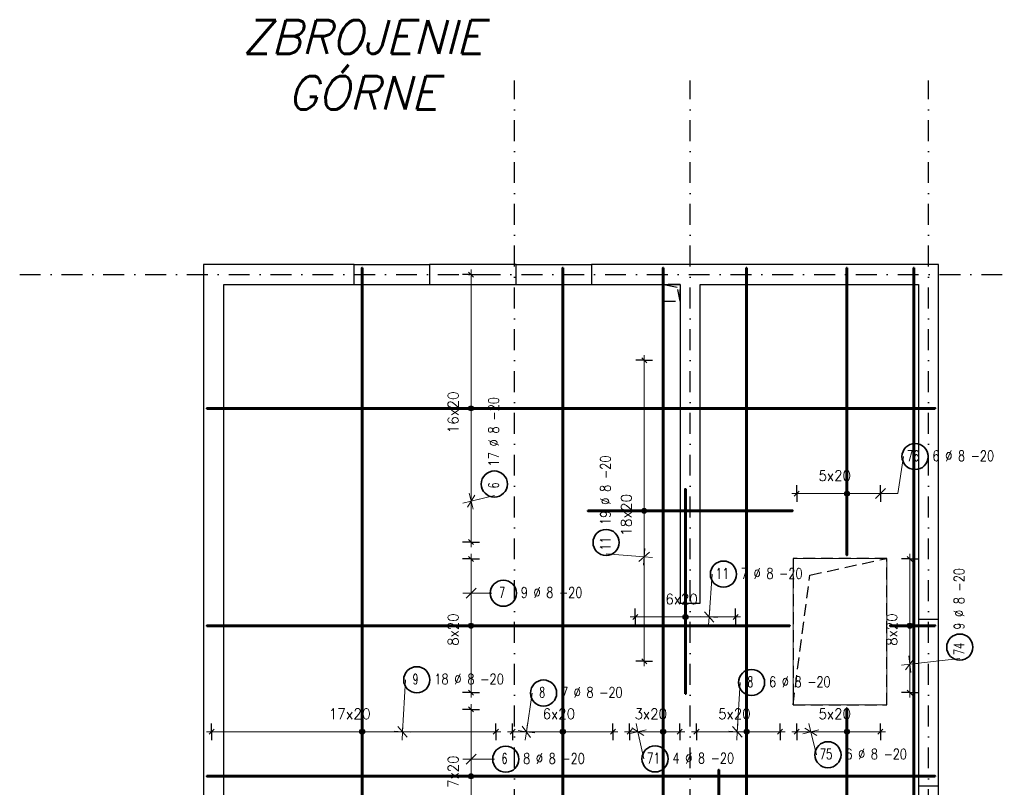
# Model space of a CAD drawing. Header units: millimetres. Extents: x -59549 to 24928, y -40343 to 39139.
# Tile 27 of 27: x 12752 to 24528, y 29958 to 39139. Entities that reach past the tile are written whole.
import ezdxf

# ---------------------------------------------------------------- set-up
doc = ezdxf.new("R2010")
doc.units = ezdxf.units.MM
doc.header["$MEASUREMENT"] = 0
for name, pattern in [('DASHDOT', [25.4, 12.7, -6.35, 0, -6.35]), ('DASHDOTX2', [2, 1, -0.5, 0, -0.5]), ('Dot & Dashed', [335.138881, 176.388884, -88.194442, 0, -70.555556]), ('Hidden', [7.14375, 4.7625, -2.38125])]:
    doc.linetypes.add(name, pattern=pattern)
for name, color, linetype in [('k-nadproża', 4, 'Hidden'), ('k-osie', 1, 'DASHDOT'), ('k-stropy', 4, 'Hidden'), ('k-ściany', 2, 'Continuous')]:
    doc.layers.add(name, color=color, linetype=linetype)
doc.layers.add('Ogólne', color=7, linetype='Continuous', lineweight=25)
doc.styles.add('50', font='romans.shx', dxfattribs={"width": 0.85, "oblique": 15, "height": 10})
doc.styles.add('ROMANS', font='romans__.ttf')

# ---------------------------------------------------------------- blocks, each defined once
blk = doc.blocks.new('KRESKOWANIE_91')
at = {"layer": 'Ogólne', "color": 7, "linetype": 'Continuous', "lineweight": 18, "transparency": 33554687}
for p, q in [((21.369, 31.212), (21.335, 30.623)), ((21.335, 30.623), (21.235, 30.629)), ((21.279, 30.687), (21.392, 30.56)), ((21.335, 30.623), (21.329, 30.523)), ((21.335, 30.623), (21.341, 30.723)), ((21.335, 30.623), (21.435, 30.617))]:
    blk.add_line(p, q, dxfattribs=at)
blk = doc.blocks.new('KRESKOWANIE_92')
at = {"layer": 'Ogólne', "color": 7, "linetype": 'Continuous', "lineweight": 18, "transparency": 33554687}
for p, q in [((17.365, 31.244), (17.331, 30.623)), ((17.331, 30.623), (17.231, 30.629)), ((17.274, 30.686), (17.387, 30.56)), ((17.331, 30.623), (17.325, 30.523)), ((17.331, 30.623), (17.336, 30.723)), ((17.331, 30.623), (17.431, 30.618))]:
    blk.add_line(p, q, dxfattribs=at)
blk = doc.blocks.new('KRESKOWANIE_94')
at = {"layer": 'Ogólne', "color": 7, "linetype": 'Continuous', "lineweight": 18, "transparency": 33554687}
for p, q in [((18.15, 32.279), (18.05, 32.279)), ((18.21, 32.339), (18.09, 32.219)), ((18.15, 32.279), (18.15, 32.379)), ((18.4, 32.279), (18.15, 32.279)), ((18.15, 32.279), (18.25, 32.279)), ((18.15, 32.279), (18.15, 32.179))]:
    blk.add_line(p, q, dxfattribs=at)
blk = doc.blocks.new('KRESKOWANIE_95')
at = {"layer": 'Ogólne', "color": 7, "linetype": 'Continuous', "lineweight": 18, "transparency": 33554687}
for p, q in [((18.194, 33.453), (18.106, 33.308)), ((18.15, 33.381), (18.126, 33.478)), ((18.429, 33.449), (18.15, 33.381)), ((18.15, 33.381), (18.053, 33.357)), ((18.15, 33.381), (18.247, 33.404)), ((18.15, 33.381), (18.174, 33.283))]:
    blk.add_line(p, q, dxfattribs=at)
blk = doc.blocks.new('KRESKOWANIE_96')
at = {"layer": 'Ogólne', "color": 7, "linetype": 'Continuous', "lineweight": 18, "transparency": 33554687}
for p, q in [((18.15, 30.294), (18.15, 30.394)), ((18.15, 30.294), (18.05, 30.294)), ((18.21, 30.354), (18.09, 30.234)), ((18.429, 30.294), (18.15, 30.294)), ((18.15, 30.294), (18.25, 30.294)), ((18.15, 30.294), (18.15, 30.194))]:
    blk.add_line(p, q, dxfattribs=at)
blk = doc.blocks.new('KRESKOWANIE_100')
at = {"layer": 'Ogólne', "color": 7, "linetype": 'Continuous', "lineweight": 18, "transparency": 33554687}
for p, q in [((18.881, 31.085), (18.813, 30.623)), ((18.813, 30.623), (18.714, 30.638)), ((18.762, 30.691), (18.863, 30.555)), ((18.813, 30.623), (18.798, 30.524)), ((18.813, 30.623), (18.827, 30.722)), ((18.813, 30.623), (18.912, 30.609))]:
    blk.add_line(p, q, dxfattribs=at)
blk = doc.blocks.new('KRESKOWANIE_101')
at = {"layer": 'Ogólne', "color": 7, "linetype": 'Continuous', "lineweight": 18, "transparency": 33554687}
for p, q in [((20.146, 30.623), (20.049, 30.603)), ((20.217, 30.577), (20.075, 30.67)), ((20.146, 30.623), (20.126, 30.721)), ((20.146, 30.623), (20.244, 30.644)), ((20.215, 30.298), (20.146, 30.623)), ((20.146, 30.623), (20.167, 30.525))]:
    blk.add_line(p, q, dxfattribs=at)
blk = doc.blocks.new('KRESKOWANIE_102')
at = {"layer": 'Ogólne', "color": 7, "linetype": 'Continuous', "lineweight": 18, "transparency": 33554687}
for p, q in [((22.214, 30.623), (22.117, 30.599)), ((22.287, 30.579), (22.141, 30.667)), ((22.214, 30.623), (22.19, 30.72)), ((22.214, 30.623), (22.311, 30.647)), ((22.282, 30.347), (22.214, 30.623)), ((22.214, 30.623), (22.238, 30.526))]:
    blk.add_line(p, q, dxfattribs=at)
blk = doc.blocks.new('KRESKOWANIE_103')
at = {"layer": 'Ogólne', "color": 7, "linetype": 'Continuous', "lineweight": 18, "transparency": 33554687}
for p, q in [((23.047, 33.472), (23.047, 33.572)), ((23.047, 33.472), (22.947, 33.472)), ((23.107, 33.532), (22.987, 33.412)), ((23.047, 33.472), (23.147, 33.472)), ((23.047, 33.472), (23.047, 33.372))]:
    blk.add_line(p, q, dxfattribs=at)
blk.add_lwpolyline([(23.324, 33.914), (23.256, 33.472), (23.047, 33.472)], dxfattribs=at)
blk = doc.blocks.new('KRESKOWANIE_104')
at = {"layer": 'Ogólne', "color": 7, "linetype": 'Continuous', "lineweight": 18, "transparency": 33554687}
for p, q in [((23.451, 31.497), (23.346, 31.364)), ((23.398, 31.43), (23.387, 31.529)), ((23.996, 31.498), (23.398, 31.43)), ((23.398, 31.43), (23.299, 31.419)), ((23.398, 31.43), (23.498, 31.441)), ((23.398, 31.43), (23.41, 31.331))]:
    blk.add_line(p, q, dxfattribs=at)
blk = doc.blocks.new('KRESKOWANIE_106')
at = {"layer": 'Ogólne', "color": 7, "linetype": 'Continuous', "lineweight": 18, "transparency": 33554687}
for p, q in [((19.766, 32.75), (20.221, 32.716)), ((20.157, 32.66), (20.286, 32.771)), ((20.221, 32.716), (20.229, 32.816)), ((20.221, 32.716), (20.122, 32.723)), ((20.221, 32.716), (20.214, 32.616)), ((20.221, 32.716), (20.321, 32.708))]:
    blk.add_line(p, q, dxfattribs=at)
blk = doc.blocks.new('KRESKOWANIE_107')
at = {"layer": 'Ogólne', "color": 7, "linetype": 'Continuous', "lineweight": 18, "transparency": 33554687}
for p, q in [((21.033, 32.508), (20.999, 31.996)), ((20.943, 32.059), (21.054, 31.932)), ((20.999, 31.996), (21.005, 32.095)), ((20.999, 31.996), (20.899, 32.002)), ((20.999, 31.996), (20.992, 31.896)), ((20.999, 31.996), (21.098, 31.989))]:
    blk.add_line(p, q, dxfattribs=at)

msp = doc.modelspace()

# ---------------------------------------------------------------- hatches: boundary and pattern name
at = {"layer": 'Ogólne', "linetype": 'Continuous', "lineweight": 25, "transparency": 33554687}
for points in [[(18119.87, 34490.82), (18179.86, 34490.82), (18175.66, 34505.82)], [(18119.87, 34490.82), (18175.66, 34505.82), (18124.07, 34505.82)], [(18124.07, 34505.82), (18175.66, 34505.82), (18164.86, 34516.62)], [(18124.07, 34505.82), (18164.86, 34516.62), (18134.87, 34516.62)], [(18134.87, 34516.62), (18164.86, 34516.62), (18149.87, 34520.82)], [(18124.07, 34475.82), (18179.86, 34490.82), (18119.87, 34490.82)], [(18124.07, 34475.82), (18175.66, 34475.82), (18179.86, 34490.82)], [(18134.87, 34465.02), (18175.66, 34475.82), (18124.07, 34475.82)], [(18134.87, 34465.02), (18164.86, 34465.02), (18175.66, 34475.82)], [(18164.86, 34465.02), (18134.87, 34465.02), (18149.87, 34460.82)], [(22620.93, 33456.58), (22620.93, 33486.58), (22616.73, 33471.58)], [(22620.93, 33486.58), (22631.73, 33445.78), (22631.73, 33497.38)], [(22620.93, 33486.58), (22620.93, 33456.58), (22631.73, 33445.78)], [(22631.73, 33497.38), (22646.73, 33441.58), (22646.73, 33501.58)], [(22631.73, 33497.38), (22631.73, 33445.78), (22646.73, 33441.58)], [(22646.73, 33501.58), (22646.73, 33441.58), (22661.73, 33445.78)], [(22646.73, 33501.58), (22661.73, 33445.78), (22661.73, 33497.38)], [(22661.73, 33497.38), (22661.73, 33445.78), (22672.53, 33456.58)], [(22661.73, 33497.38), (22672.53, 33456.58), (22672.53, 33486.58)], [(22672.53, 33486.58), (22672.53, 33456.58), (22676.73, 33471.58)], [(20191.31, 33265.23), (20251.31, 33265.23), (20247.11, 33280.23)], [(20191.31, 33265.23), (20247.11, 33280.23), (20195.51, 33280.23)], [(20195.51, 33250.23), (20251.31, 33265.23), (20191.31, 33265.23)], [(20195.51, 33280.23), (20247.11, 33280.23), (20236.31, 33291.03)], [(20195.51, 33280.23), (20236.31, 33291.03), (20206.31, 33291.03)], [(20195.51, 33250.23), (20247.11, 33250.23), (20251.31, 33265.23)], [(20206.31, 33239.43), (20247.11, 33250.23), (20195.51, 33250.23)], [(20206.31, 33291.03), (20236.31, 33291.03), (20221.31, 33295.23)], [(20206.31, 33239.43), (20236.31, 33239.43), (20247.11, 33250.23)], [(20236.31, 33239.43), (20206.31, 33239.43), (20221.31, 33235.23)], [(18124.07, 31905.82), (18175.66, 31905.82), (18164.86, 31916.62)], [(18124.07, 31905.82), (18164.86, 31916.62), (18134.87, 31916.62)], [(18134.87, 31916.62), (18164.86, 31916.62), (18149.87, 31920.82)], [(20688.5, 31980.54), (20688.5, 32010.54), (20684.3, 31995.54)], [(20688.5, 32010.54), (20699.3, 31969.74), (20699.3, 32021.34)], [(20688.5, 32010.54), (20688.5, 31980.54), (20699.3, 31969.74)], [(20699.3, 32021.34), (20714.3, 31965.54), (20714.3, 32025.54)], [(20699.3, 32021.34), (20699.3, 31969.74), (20714.3, 31965.54)], [(20714.3, 32025.54), (20714.3, 31965.54), (20729.3, 31969.74)], [(20714.3, 32025.54), (20729.3, 31969.74), (20729.3, 32021.34)], [(20729.3, 32021.34), (20729.3, 31969.74), (20740.1, 31980.54)], [(20729.3, 32021.34), (20740.1, 31980.54), (20740.1, 32010.54)], [(20740.1, 32010.54), (20740.1, 31980.54), (20744.3, 31995.54)], [(23372.55, 31905.82), (23424.15, 31905.82), (23413.35, 31916.62)], [(23372.55, 31905.82), (23413.35, 31916.62), (23383.35, 31916.62)], [(23383.35, 31916.62), (23413.35, 31916.62), (23398.35, 31920.82)], [(18119.87, 31890.82), (18179.86, 31890.82), (18175.66, 31905.82)], [(18119.87, 31890.82), (18175.66, 31905.82), (18124.07, 31905.82)], [(18124.07, 31875.82), (18179.86, 31890.82), (18119.87, 31890.82)], [(18124.07, 31875.82), (18175.66, 31875.82), (18179.86, 31890.82)], [(18134.87, 31865.02), (18175.66, 31875.82), (18124.07, 31875.82)], [(18134.87, 31865.02), (18164.86, 31865.02), (18175.66, 31875.82)], [(18164.86, 31865.02), (18134.87, 31865.02), (18149.87, 31860.82)], [(23368.35, 31890.82), (23428.35, 31890.82), (23424.15, 31905.82)], [(23368.35, 31890.82), (23424.15, 31905.82), (23372.55, 31905.82)], [(23372.55, 31875.82), (23428.35, 31890.82), (23368.35, 31890.82)], [(23372.55, 31875.82), (23424.15, 31875.82), (23428.35, 31890.82)], [(23383.35, 31865.02), (23424.15, 31875.82), (23372.55, 31875.82)], [(23383.35, 31865.02), (23413.35, 31865.02), (23424.15, 31875.82)], [(23413.35, 31865.02), (23383.35, 31865.02), (23398.35, 31860.82)], [(16820.93, 30608.21), (16820.93, 30638.21), (16816.73, 30623.21)], [(16820.93, 30638.21), (16831.73, 30597.41), (16831.73, 30649.01)], [(16820.93, 30638.21), (16820.93, 30608.21), (16831.73, 30597.41)], [(16831.73, 30649.01), (16846.73, 30593.21), (16846.73, 30653.21)], [(16831.73, 30649.01), (16831.73, 30597.41), (16846.73, 30593.21)], [(16846.73, 30653.21), (16846.73, 30593.21), (16861.73, 30597.41)], [(16846.73, 30653.21), (16861.73, 30597.41), (16861.73, 30649.01)], [(16861.73, 30649.01), (16861.73, 30597.41), (16872.53, 30608.21)], [(16861.73, 30649.01), (16872.53, 30608.21), (16872.53, 30638.21)], [(16872.53, 30638.21), (16872.53, 30608.21), (16876.73, 30623.21)], [(19220.93, 30608.21), (19220.93, 30638.21), (19216.73, 30623.21)], [(19220.93, 30638.21), (19231.73, 30597.41), (19231.73, 30649.01)], [(19220.93, 30638.21), (19220.93, 30608.21), (19231.73, 30597.41)], [(19231.73, 30649.01), (19246.73, 30593.21), (19246.73, 30653.21)], [(19231.73, 30649.01), (19231.73, 30597.41), (19246.73, 30593.21)], [(19246.73, 30653.21), (19246.73, 30593.21), (19261.73, 30597.41)], [(19246.73, 30653.21), (19261.73, 30597.41), (19261.73, 30649.01)], [(19261.73, 30649.01), (19261.73, 30597.41), (19272.53, 30608.21)], [(19261.73, 30649.01), (19272.53, 30608.21), (19272.53, 30638.21)], [(19272.53, 30638.21), (19272.53, 30608.21), (19276.73, 30623.21)], [(20420.93, 30608.21), (20420.93, 30638.21), (20416.73, 30623.21)], [(20420.93, 30638.21), (20431.73, 30597.41), (20431.73, 30649.01)], [(20420.93, 30638.21), (20420.93, 30608.21), (20431.73, 30597.41)], [(20431.73, 30649.01), (20446.73, 30593.21), (20446.73, 30653.21)], [(20431.73, 30649.01), (20431.73, 30597.41), (20446.73, 30593.21)], [(20446.73, 30653.21), (20446.73, 30593.21), (20461.73, 30597.41)], [(20446.73, 30653.21), (20461.73, 30597.41), (20461.73, 30649.01)], [(20461.73, 30649.01), (20461.73, 30597.41), (20472.53, 30608.21)], [(20461.73, 30649.01), (20472.53, 30608.21), (20472.53, 30638.21)], [(20472.53, 30638.21), (20472.53, 30608.21), (20476.73, 30623.21)], [(21420.93, 30608.21), (21420.93, 30638.21), (21416.73, 30623.21)], [(21420.93, 30638.21), (21431.73, 30597.41), (21431.73, 30649.01)], [(21420.93, 30638.21), (21420.93, 30608.21), (21431.73, 30597.41)], [(21431.73, 30649.01), (21446.73, 30593.21), (21446.73, 30653.21)], [(21431.73, 30649.01), (21431.73, 30597.41), (21446.73, 30593.21)], [(21446.73, 30653.21), (21446.73, 30593.21), (21461.73, 30597.41)], [(21446.73, 30653.21), (21461.73, 30597.41), (21461.73, 30649.01)], [(21461.73, 30649.01), (21461.73, 30597.41), (21472.53, 30608.21)], [(21461.73, 30649.01), (21472.53, 30608.21), (21472.53, 30638.21)], [(21472.53, 30638.21), (21472.53, 30608.21), (21476.73, 30623.21)], [(22620.93, 30608.21), (22620.93, 30638.21), (22616.73, 30623.21)], [(22620.93, 30638.21), (22631.73, 30597.41), (22631.73, 30649.01)], [(22620.93, 30638.21), (22620.93, 30608.21), (22631.73, 30597.41)], [(22631.73, 30649.01), (22646.73, 30593.21), (22646.73, 30653.21)], [(22631.73, 30649.01), (22631.73, 30597.41), (22646.73, 30593.21)], [(22646.73, 30653.21), (22646.73, 30593.21), (22661.73, 30597.41)], [(22646.73, 30653.21), (22661.73, 30597.41), (22661.73, 30649.01)], [(22661.73, 30649.01), (22661.73, 30597.41), (22672.53, 30608.21)], [(22661.73, 30649.01), (22672.53, 30608.21), (22672.53, 30638.21)], [(22672.53, 30638.21), (22672.53, 30608.21), (22676.73, 30623.21)], [(18119.87, 30090.82), (18179.86, 30090.82), (18175.66, 30105.82)], [(18119.87, 30090.82), (18175.66, 30105.82), (18124.07, 30105.82)], [(18124.07, 30075.82), (18179.86, 30090.82), (18119.87, 30090.82)], [(18124.07, 30105.82), (18175.66, 30105.82), (18164.86, 30116.62)], [(18124.07, 30105.82), (18164.86, 30116.62), (18134.87, 30116.62)], [(18124.07, 30075.82), (18175.66, 30075.82), (18179.86, 30090.82)], [(18134.87, 30065.02), (18175.66, 30075.82), (18124.07, 30075.82)], [(18134.87, 30116.62), (18164.86, 30116.62), (18149.87, 30120.82)], [(18134.87, 30065.02), (18164.86, 30065.02), (18175.66, 30075.82)], [(18164.86, 30065.02), (18134.87, 30065.02), (18149.87, 30060.82)]]:
    msp.add_hatch(color=7, dxfattribs=at).paths.add_polyline_path(points)

# ---------------------------------------------------------------- linework, layer by layer
at = {"layer": 'k-nadproża', "linetype": 'Continuous', "ltscale": 30}
for p, q in [((16751.73, 36210.82), (17651.73, 36210.82)), ((18691.73, 36210.82), (19591.73, 36210.82)), ((16751.73, 35970.82), (17651.73, 35970.82)), ((18691.73, 35970.82), (19591.73, 35970.82)), ((23501.73, 31970.82), (23501.73, 29970.82)), ((23741.73, 29970.82), (23741.73, 31970.82))]:
    msp.add_line(p, q, dxfattribs=at)
at = {"layer": 'k-osie', "linetype": 'DASHDOTX2', "ltscale": 250}
for p, q in [((18671.73, 24184.17), (18671.73, 38410.82)), ((20771.73, 24184.17), (20771.73, 38410.82)), ((23621.73, 24184.17), (23621.73, 38410.82)), ((12751.73, 36090.82), (24528.38, 36090.82))]:
    msp.add_line(p, q, dxfattribs=at)
at = {"layer": 'k-stropy', "color": 1, "linetype": 'Hidden', "ltscale": 30}
for p, q in [((22201.73, 32495.82), (23121.73, 32695.82)), ((22001.73, 30944.82), (22201.73, 32495.82))]:
    msp.add_line(p, q, dxfattribs=at)
for points in [[(20451.73, 35970.82), (20651.73, 35970.82), (20651.73, 35770.82), (20616.37, 35935.45)], [(20451.73, 35770.82), (20651.73, 35770.82), (20651.73, 35970.82), (20451.73, 35970.82)], [(22001.73, 30944.82), (23121.73, 30944.82), (23121.73, 32695.82), (22001.73, 32695.82)]]:
    msp.add_lwpolyline(points, close=True, dxfattribs=at)
at = {"layer": 'k-ściany'}
for points in [[(15191.73, 26410.82), (15191.73, 35970.82), (16751.73, 35970.82), (16751.73, 36210.82), (14951.73, 36210.82), (14951.73, 22533.69), (15191.73, 22533.69), (15191.73, 26170.82), (15771.73, 26170.82), (15771.73, 26410.82), (15191.73, 26410.82)], [(17651.73, 36210.82), (17651.73, 35970.82), (18691.73, 35970.82), (18691.73, 36210.82), (17651.73, 36210.82)], [(19591.73, 36210.82), (19591.73, 35970.82), (20651.73, 35970.82), (20651.73, 32159.44), (20891.73, 32159.44), (20891.73, 35970.82), (23501.73, 35970.82), (23501.73, 31970.82), (23741.73, 31970.82), (23741.73, 36210.82), (19591.73, 36210.82)], [(23741.73, 26170.82), (23741.73, 29970.82), (23501.73, 29970.82), (23501.73, 26170.82), (23741.73, 26170.82)]]:
    msp.add_lwpolyline(points, dxfattribs=at)
at = {"layer": 'Ogólne', "color": 7, "linetype": 'Continuous', "lineweight": 25, "transparency": 33554687}
for p, q in [((18149.87, 36090.82), (18049.87, 36090.82)), ((18179.86, 36060.82), (18119.87, 36120.82)), ((18149.87, 36090.82), (18249.86, 36090.82)), ((20251.31, 35035.23), (20191.31, 35095.23)), ((20221.31, 35065.23), (20121.31, 35065.23)), ((20221.31, 35065.23), (20321.31, 35065.23)), ((18149.87, 34490.82), (18049.87, 34490.82)), ((18149.87, 34490.82), (18249.86, 34490.82)), ((22046.73, 33471.58), (22046.73, 33571.58)), ((22646.73, 33471.58), (22646.73, 33571.58)), ((23046.73, 33471.58), (23046.73, 33571.58)), ((22016.73, 33441.58), (22076.73, 33501.58)), ((22046.73, 33471.58), (22046.73, 33371.58)), ((22646.73, 33471.58), (22646.73, 33371.58)), ((23016.73, 33441.58), (23076.73, 33501.58)), ((23046.73, 33471.58), (23046.73, 33371.58)), ((20221.31, 33265.23), (20121.31, 33265.23)), ((20221.31, 33265.23), (20321.31, 33265.23)), ((18149.87, 32890.82), (18049.87, 32890.82)), ((18179.86, 32860.82), (18119.87, 32920.82)), ((18149.87, 32890.82), (18249.86, 32890.82)), ((18149.87, 32690.82), (18049.87, 32690.82)), ((18179.86, 32660.82), (18119.87, 32720.82)), ((18149.87, 32690.82), (18249.86, 32690.82)), ((23398.35, 32690.82), (23298.35, 32690.82)), ((23428.35, 32660.82), (23368.35, 32720.82)), ((23398.35, 32690.82), (23498.35, 32690.82)), ((20114.3, 31995.54), (20114.3, 32095.54)), ((20714.3, 31995.54), (20714.3, 32095.54)), ((21314.3, 31995.54), (21314.3, 32095.54)), ((20084.3, 31965.54), (20144.3, 32025.54)), ((20114.3, 31995.54), (20114.3, 31895.54)), ((20714.3, 31995.54), (20714.3, 31895.54)), ((21284.3, 31965.54), (21344.3, 32025.54)), ((21314.3, 31995.54), (21314.3, 31895.54)), ((18149.87, 31890.82), (18049.87, 31890.82)), ((18149.87, 31890.82), (18249.86, 31890.82)), ((23398.35, 31890.82), (23298.35, 31890.82)), ((23398.35, 31890.82), (23498.35, 31890.82)), ((20221.31, 31465.23), (20121.31, 31465.23)), ((20251.31, 31435.23), (20191.31, 31495.23)), ((20221.31, 31465.23), (20321.31, 31465.23)), ((18149.87, 31090.82), (18049.87, 31090.82)), ((18179.86, 31060.82), (18119.87, 31120.82)), ((18149.87, 31090.82), (18249.86, 31090.82)), ((23398.35, 31090.82), (23298.35, 31090.82)), ((23428.35, 31060.82), (23368.35, 31120.82)), ((23398.35, 31090.82), (23498.35, 31090.82)), ((18149.87, 30890.82), (18049.87, 30890.82)), ((18179.86, 30860.82), (18119.87, 30920.82)), ((18149.87, 30890.82), (18249.86, 30890.82)), ((15016.73, 30593.21), (15076.73, 30653.21)), ((15046.73, 30623.21), (15046.73, 30723.21)), ((15046.73, 30623.21), (15046.73, 30523.21)), ((16846.73, 30623.21), (16846.73, 30723.21)), ((16846.73, 30623.21), (16846.73, 30523.21)), ((18416.73, 30593.21), (18476.73, 30653.21)), ((18446.73, 30623.21), (18446.73, 30723.21)), ((18446.73, 30623.21), (18446.73, 30523.21)), ((18616.73, 30593.21), (18676.73, 30653.21)), ((18646.73, 30623.21), (18646.73, 30723.21)), ((18646.73, 30623.21), (18646.73, 30523.21)), ((19246.73, 30623.21), (19246.73, 30723.21)), ((19246.73, 30623.21), (19246.73, 30523.21)), ((19816.73, 30593.21), (19876.73, 30653.21)), ((19846.73, 30623.21), (19846.73, 30723.21)), ((19846.73, 30623.21), (19846.73, 30523.21)), ((20016.73, 30593.21), (20076.73, 30653.21)), ((20046.73, 30623.21), (20046.73, 30723.21)), ((20046.73, 30623.21), (20046.73, 30523.21)), ((20446.73, 30623.21), (20446.73, 30723.21)), ((20446.73, 30623.21), (20446.73, 30523.21)), ((20616.73, 30593.21), (20676.73, 30653.21)), ((20646.73, 30623.21), (20646.73, 30723.21)), ((20646.73, 30623.21), (20646.73, 30523.21)), ((20816.73, 30593.21), (20876.73, 30653.21)), ((20846.73, 30623.21), (20846.73, 30723.21)), ((20846.73, 30623.21), (20846.73, 30523.21)), ((21446.73, 30623.21), (21446.73, 30723.21)), ((21446.73, 30623.21), (21446.73, 30523.21)), ((21816.73, 30593.21), (21876.73, 30653.21)), ((21846.73, 30623.21), (21846.73, 30723.21)), ((21846.73, 30623.21), (21846.73, 30523.21)), ((22016.73, 30593.21), (22076.73, 30653.21)), ((22046.73, 30623.21), (22046.73, 30723.21)), ((22046.73, 30623.21), (22046.73, 30523.21)), ((22646.73, 30623.21), (22646.73, 30723.21)), ((22646.73, 30623.21), (22646.73, 30523.21)), ((23016.73, 30593.21), (23076.73, 30653.21)), ((23046.73, 30623.21), (23046.73, 30723.21)), ((23046.73, 30623.21), (23046.73, 30523.21)), ((18149.87, 30090.82), (18049.87, 30090.82)), ((18149.87, 30090.82), (18249.86, 30090.82))]:
    msp.add_line(p, q, dxfattribs=at)
at = {"layer": 'Ogólne', "color": 7, "linetype": 'Continuous', "lineweight": 18, "transparency": 33554687}
for p, q in [((18149.87, 36090.82), (18149.87, 36150.82)), ((18149.87, 34490.82), (18149.87, 36090.82)), ((20221.31, 35065.23), (20221.31, 35125.23)), ((20221.31, 33265.23), (20221.31, 35065.23)), ((18149.87, 32890.82), (18149.87, 34490.82)), ((22046.73, 33471.58), (21986.73, 33471.58)), ((22646.73, 33471.58), (23046.73, 33471.58)), ((23046.73, 33471.58), (23106.73, 33471.58)), ((20221.31, 31465.23), (20221.31, 33265.23)), ((18149.87, 32890.82), (18149.87, 32830.82)), ((18149.87, 32690.82), (18149.87, 32750.82)), ((23398.35, 32690.82), (23398.35, 32750.82)), ((18149.87, 31890.82), (18149.87, 32690.82)), ((23398.35, 31890.82), (23398.35, 32690.82)), ((20114.3, 31995.54), (20054.3, 31995.54)), ((20714.3, 31995.54), (21314.3, 31995.54)), ((21314.3, 31995.54), (21374.3, 31995.54)), ((18149.87, 31090.82), (18149.87, 31890.82)), ((23398.35, 31090.82), (23398.35, 31890.82)), ((20221.31, 31465.23), (20221.31, 31405.23)), ((18149.87, 31090.82), (18149.87, 31030.82)), ((23398.35, 31090.82), (23398.35, 31030.82)), ((18149.87, 30890.82), (18149.87, 30950.82)), ((18149.87, 30090.82), (18149.87, 30890.82)), ((15046.73, 30623.21), (14986.73, 30623.21)), ((16846.73, 30623.21), (18446.73, 30623.21)), ((18446.73, 30623.21), (18506.73, 30623.21)), ((18646.73, 30623.21), (18586.73, 30623.21)), ((19246.73, 30623.21), (19846.73, 30623.21)), ((19846.73, 30623.21), (19906.73, 30623.21)), ((20046.73, 30623.21), (19986.73, 30623.21)), ((20046.73, 30623.21), (20446.73, 30623.21)), ((20446.73, 30623.21), (20646.73, 30623.21)), ((20646.73, 30623.21), (20706.73, 30623.21)), ((20846.73, 30623.21), (20786.73, 30623.21)), ((21446.73, 30623.21), (21846.73, 30623.21)), ((21846.73, 30623.21), (21906.73, 30623.21)), ((22046.73, 30623.21), (21986.73, 30623.21)), ((22646.73, 30623.21), (23046.73, 30623.21)), ((23046.73, 30623.21), (23106.73, 30623.21)), ((18149.87, 29490.82), (18149.87, 30090.82))]:
    msp.add_line(p, q, dxfattribs=at)
at = {"layer": 'Ogólne', "color": 5, "linetype": 'Continuous', "lineweight": 50, "transparency": 33554687}
for points in [[(16850.73, 36170.82), (16850.73, 26210.82), (16842.73, 26210.82), (16842.73, 36170.82), (16850.73, 36170.82)], [(19250.73, 36170.82), (19250.73, 25010.82), (19242.73, 25010.82), (19242.73, 36170.82), (19250.73, 36170.82)], [(20450.73, 36170.82), (20450.73, 29350.82), (20442.73, 29350.82), (20442.73, 36170.82), (20450.73, 36170.82)], [(21450.73, 36170.82), (21450.73, 25010.82), (21442.73, 25010.82), (21442.73, 36170.82), (21450.73, 36170.82)], [(22650.73, 36170.82), (22650.73, 32735.82), (22642.73, 32735.82), (22642.73, 36170.82), (22650.73, 36170.82)], [(23450.73, 36170.82), (23450.73, 25010.82), (23442.73, 25010.82), (23442.73, 36170.82), (23450.73, 36170.82)], [(23701.73, 34486.82), (14991.73, 34486.82), (14991.73, 34494.82), (23701.73, 34494.82), (23701.73, 34486.82)], [(20710.3, 31075.09), (20710.3, 33525.09), (20718.3, 33525.09), (20718.3, 31075.09), (20710.3, 31075.09)], [(19546.73, 33269.23), (21996.73, 33269.23), (21996.73, 33261.23), (19546.73, 33261.23), (19546.73, 33269.23)], [(21961.73, 31886.82), (14991.73, 31886.82), (14991.73, 31894.82), (21961.73, 31894.82), (21961.73, 31886.82)], [(23701.73, 31886.82), (23161.73, 31886.82), (23161.73, 31894.82), (23701.73, 31894.82), (23701.73, 31886.82)], [(22650.73, 30904.82), (22650.73, 25010.82), (22642.73, 25010.82), (22642.73, 30904.82), (22650.73, 30904.82)], [(21108.89, 28175.82), (21108.89, 30165.82), (21116.89, 30165.82), (21116.89, 28175.82), (21108.89, 28175.82)], [(23701.73, 30086.82), (14991.73, 30086.82), (14991.73, 30094.82), (23701.73, 30094.82), (23701.73, 30086.82)]]:
    msp.add_lwpolyline(points, dxfattribs=at)
at = {"layer": 'Ogólne', "color": 7, "linetype": 'Continuous', "lineweight": 18, "transparency": 33554687}
for points in [[(22046.73, 33471.58), (22098.43, 33471.58), (22098.43, 33471.58), (22646.73, 33471.58)], [(20114.3, 31995.54), (20266, 31995.54), (20266, 31995.54), (20714.3, 31995.54)], [(15046.73, 30623.21), (16237.59, 30623.21), (16237.59, 30623.21), (16846.73, 30623.21)], [(18646.73, 30623.21), (18798.43, 30623.21), (18798.43, 30623.21), (19246.73, 30623.21)], [(20846.73, 30623.21), (20898.43, 30623.21), (20898.43, 30623.21), (21446.73, 30623.21)], [(22046.73, 30623.21), (22098.43, 30623.21), (22098.43, 30623.21), (22646.73, 30623.21)]]:
    msp.add_lwpolyline(points, dxfattribs=at)
at = {"layer": 'Ogólne', "color": 52, "linetype": 'Continuous', "lineweight": 18, "transparency": 33554687}
msp.add_lwpolyline([(22001.73, 30944.82), (23121.73, 30944.82), (23121.73, 32695.82), (22001.73, 32695.82), (22001.73, 30944.82)], dxfattribs=at)
at = {"layer": 'Ogólne', "color": 7, "linetype": 'Continuous', "lineweight": 25, "transparency": 33554687}
for centre in [(18149.87, 34490.82), (22646.73, 33471.58), (20221.31, 33265.23), (18149.87, 31890.82), (20714.3, 31995.54), (23398.35, 31890.82), (16846.73, 30623.21), (19246.73, 30623.21), (20446.73, 30623.21), (21446.73, 30623.21), (22646.73, 30623.21), (18149.87, 30090.82)]:
    msp.add_circle(centre, 30, dxfattribs=at)
at = {"layer": 'Ogólne', "color": 6, "linetype": 'Continuous', "lineweight": 35, "transparency": 33554687}
for centre in [(23460.81, 33914.68), (18428.99, 33585.4), (19765.33, 32886.5), (21169.16, 32508), (18536.59, 32279.65), (23995.71, 31634.92), (17501.32, 31244.41), (21505.86, 31212.01), (19017.51, 31085.61), (22418.9, 30347.59), (18565.26, 30294.7), (20351.15, 30298.39)]:
    msp.add_circle(centre, 156.25, dxfattribs=at)

# ---------------------------------------------------------------- block references
at = {"layer": 'Ogólne', "color": 7, "linetype": 'Continuous', "lineweight": 18, "transparency": 33554687, "xscale": 1000, "yscale": 1000, "zscale": 1000}
for name in ['KRESKOWANIE_103', 'KRESKOWANIE_95', 'KRESKOWANIE_106', 'KRESKOWANIE_107', 'KRESKOWANIE_94', 'KRESKOWANIE_104', 'KRESKOWANIE_92', 'KRESKOWANIE_91', 'KRESKOWANIE_100', 'KRESKOWANIE_101', 'KRESKOWANIE_102', 'KRESKOWANIE_96']:
    msp.add_blockref(name, (0, 0), dxfattribs=at)

# ---------------------------------------------------------------- texts
at = {"layer": 'k-nadproża', "color": 2, "linetype": 'Dot & Dashed', "ltscale": 1.5, "insert": (16857.42, 38065.29), "char_height": 400, "width": 3463.2293, "attachment_point": 8, "style": '50'}
msp.add_mtext('{\\W1;ZBROJENIE GÓRNE}', dxfattribs=at)
at = {"layer": 'Ogólne', "color": 7, "linetype": 'Continuous', "lineweight": 25, "transparency": 33554687, "char_height": 125, "attachment_point": 7, "rotation": 90.000003, "style": 'ROMANS'}
for s, insert, width in [('\\W0.97;\\fRomanS|i1|b0|c0|p0;16x20', (17998.21, 34190.13), 650.9066), ('\\W0.80;\\fRomanS|i1|b0|c0|p0; 17 %%c 8 -20 ', (18483.36, 33726.33), 1269.893), ('\\W0.62;\\fRomanS|i1|b0|c0|p0;6', (18483.36, 33536.72), 136.2292), ('\\W0.80;\\fRomanS|i1|b0|c0|p0; 19 %%c 8 -20  ', (19819.71, 33027.43), 1372.0161), ('\\W0.97;\\fRomanS|i1|b0|c0|p0;18x20', (20069.65, 32964.54), 650.9066), ('\\W0.77;\\fRomanS|i1|b0|c0|p0;11', (19819.71, 32789.15), 242.6341), ('\\W0.79;\\fRomanS|i1|b0|c0|p0; 9 %%c 8 -20 ', (24050.09, 31775.85), 1172.1454), ('\\W0.94;\\fRomanS|i1|b0|c0|p0;8x20', (17998.21, 31650.97), 527.2753), ('\\W0.94;\\fRomanS|i1|b0|c0|p0;8x20', (23246.69, 31650.97), 527.2753), ('\\W0.70;\\fRomanS|i1|b0|c0|p0;74', (24050.09, 31537.57), 238.549), ('\\W0.94;\\fRomanS|i1|b0|c0|p0;7x20', (17998.21, 29950.97), 527.2754)]:
    msp.add_mtext(s, dxfattribs=dict(at, insert=insert, width=width))
at = {"layer": 'Ogólne', "color": 7, "linetype": 'Continuous', "lineweight": 25, "transparency": 33554687, "char_height": 125, "attachment_point": 7, "style": 'ROMANS'}
for s, insert, width in [('\\W0.70;\\fRomanS|i1|b0|c0|p0;76', (23363.47, 33860.3), 238.5489), ('\\W0.79;\\fRomanS|i1|b0|c0|p0; 6 %%c 8 -20 ', (23601.74, 33860.3), 1172.1455), ('\\W0.94;\\fRomanS|i1|b0|c0|p0;5x20', (22306.89, 33623.24), 527.2754), ('\\W0.77;\\fRomanS|i1|b0|c0|p0;11', (21071.82, 32453.63), 242.6341), ('\\W0.79;\\fRomanS|i1|b0|c0|p0; 7 %%c 8 -20 ', (21310.09, 32453.63), 1172.1454), ('\\W0.62;\\fRomanS|i1|b0|c0|p0;7', (18487.92, 32225.28), 136.2293), ('\\W0.79;\\fRomanS|i1|b0|c0|p0; 9 %%c 8 -20 ', (18677.52, 32225.28), 1172.1455), ('\\W0.94;\\fRomanS|i1|b0|c0|p0;6x20', (20474.46, 32147.2), 527.2753), ('\\W0.62;\\fRomanS|i1|b0|c0|p0;9', (17452.65, 31190.04), 136.2292), ('\\W0.80;\\fRomanS|i1|b0|c0|p0; 18 %%c 8 -20 ', (17642.25, 31190.04), 1269.8931), ('\\W0.62;\\fRomanS|i1|b0|c0|p0;8', (21457.19, 31157.64), 136.2292), ('\\W0.79;\\fRomanS|i1|b0|c0|p0; 6 %%c 8 -20 ', (21646.8, 31157.64), 1172.1454), ('\\W0.62;\\fRomanS|i1|b0|c0|p0;8', (18968.84, 31031.24), 136.2292), ('\\W0.79;\\fRomanS|i1|b0|c0|p0; 7 %%c 8 -20 ', (19158.45, 31031.24), 1172.1455), ('\\W0.97;\\fRomanS|i1|b0|c0|p0;17x20', (16446.05, 30774.87), 650.9064), ('\\W0.94;\\fRomanS|i1|b0|c0|p0;6x20', (19006.89, 30774.87), 527.2753), ('\\W0.94;\\fRomanS|i1|b0|c0|p0;3x20', (20106.89, 30774.87), 527.2753), ('\\W0.94;\\fRomanS|i1|b0|c0|p0;5x20', (21106.89, 30774.87), 527.2753), ('\\W0.94;\\fRomanS|i1|b0|c0|p0;5x20', (22306.89, 30774.87), 527.2754), ('\\W0.70;\\fRomanS|i1|b0|c0|p0;75', (22321.56, 30293.22), 238.5489), ('\\W0.79;\\fRomanS|i1|b0|c0|p0; 6 %%c 8 -20 ', (22559.83, 30293.22), 1172.1455), ('\\W0.62;\\fRomanS|i1|b0|c0|p0;6', (18516.59, 30240.33), 136.2292), ('\\W0.79;\\fRomanS|i1|b0|c0|p0; 8 %%c 8 -20 ', (18706.19, 30240.33), 1172.1455), ('\\W0.73;\\fRomanS|i1|b0|c0|p0;71', (20253.81, 30244.02), 240.5009), ('\\W0.79;\\fRomanS|i1|b0|c0|p0; 4 %%c 8 -20 ', (20492.09, 30244.02), 1172.1454)]:
    msp.add_mtext(s, dxfattribs=dict(at, insert=insert, width=width))

doc.saveas('drawing.dxf')
